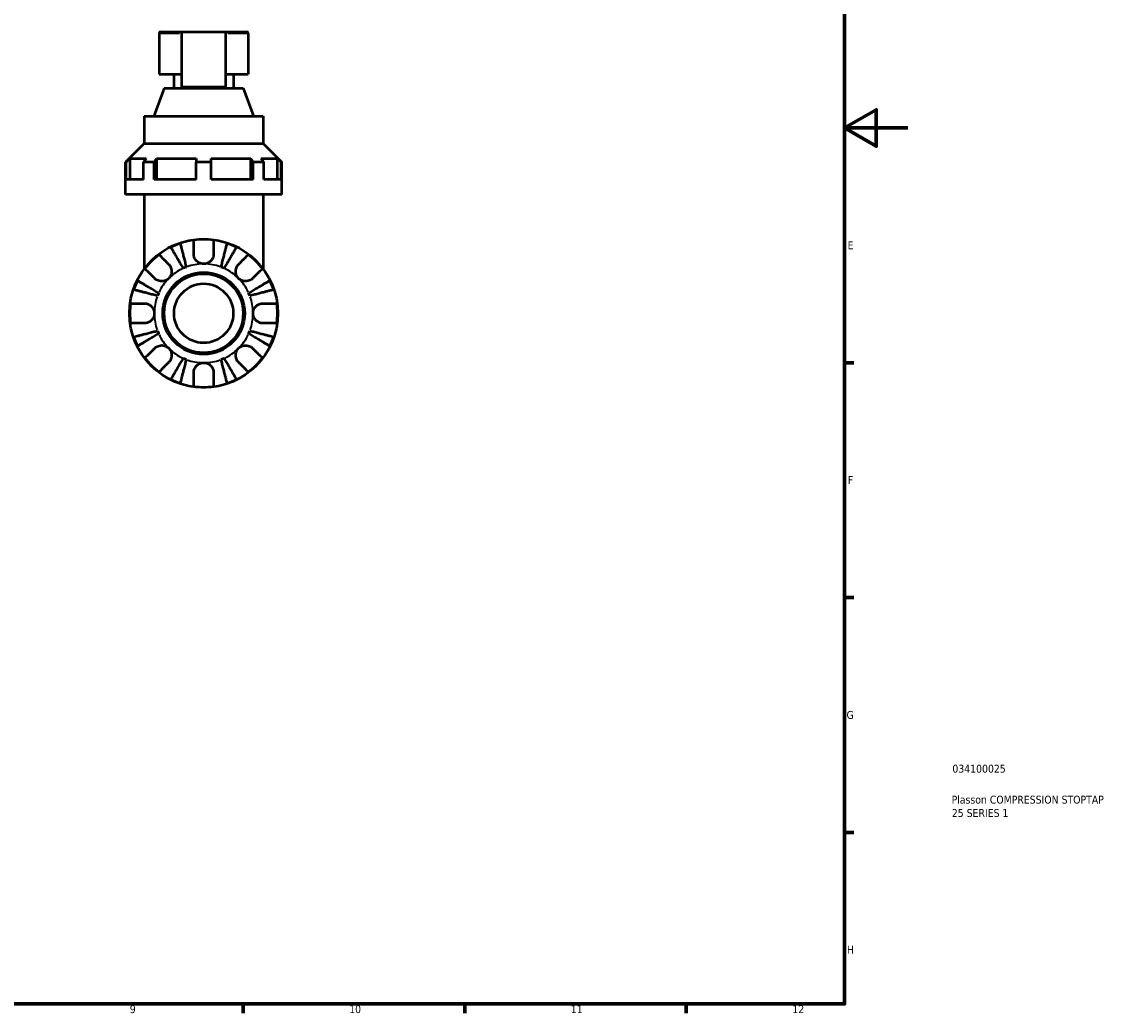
# Model space of a CAD drawing. Header units: millimetres. Extents: x 0 to 907, y 0 to 785.
# Tile 7 of 11: x 561 to 907, y 17 to 331. Entities that reach past the tile are written whole.
import ezdxf

# ---------------------------------------------------------------- set-up
doc = ezdxf.new("R2010")
doc.units = ezdxf.units.MM
for name, color, linetype, lineweight in [('Border (ISO)', 7, 'Continuous', 70), ('Title (ISO)', 7, 'Continuous', 50), ('Visible (ISO)', 7, 'Continuous', 50), ('Visible Narrow (ISO)', 7, 'Continuous', 35)]:
    doc.layers.add(name, color=color, linetype=linetype, lineweight=lineweight)
doc.styles.add('Note Text (ISO)', font='tahoma.ttf')

# ---------------------------------------------------------------- blocks, each defined once
blk = doc.blocks.new('Borders Default Border')
at = {"layer": 'Border (ISO)'}
for p, q in [((821, 222.75), (823.9, 222.75)), ((821, 148.5), (823.9, 148.5)), ((821, 74.25), (823.9, 74.25)), ((630.75, 20), (630.75, 17.1)), ((700.83, 20), (700.83, 17.1)), ((770.92, 20), (770.92, 17.1))]:
    blk.add_line(p, q, dxfattribs=at)
at = {"layer": 'Border (ISO)', "flags": 128}
for points in [[(20, 20), (20, 574), (821, 574), (821, 20), (20, 20)], [(841, 297), (821, 297), (831, 302.77), (831, 291.23), (821, 297)]]:
    blk.add_lwpolyline(points, dxfattribs=at)
at = {"layer": 'Border (ISO)', "color": 232, "true_color": 0xca0064, "char_height": 2.5, "attachment_point": 7, "style": 'Note Text (ISO)'}
for s, insert in [('E', (821.94, 258.63)), ('F', (822, 184.38)), ('G', (821.61, 110.08)), ('H', (821.74, 35.88)), ('9', (594.88, 17.05)), ('10', (664.29, 17.05)), ('11', (734.37, 17.1)), ('12', (804.46, 17.1))]:
    blk.add_mtext(s, dxfattribs=dict(at, insert=insert))
blk = doc.blocks.new('Title Blocks ISO')
at = {"layer": 'Title (ISO)', "color": 232, "true_color": 0xca0064, "style": 'Note Text (ISO)'}
for tag, p in [('PART_NUMBER_001', (34.08, 73.13)), ('DESCRIPTION_001', (33.84, 63.34)), ('DESCRIPTION_002', (33.91, 59.12))]:
    blk.add_attdef(tag, p, '', height=2.5, dxfattribs=at)

msp = doc.modelspace()

# ---------------------------------------------------------------- linework, layer by layer
at = {"layer": 'Visible (ISO)'}
for p, q in [((604.151, 326.907), (604.151, 314.027)), ((604.621, 327.377), (611.201, 327.377)), ((611.201, 327.377), (611.201, 310.022)), ((611.201, 327.377), (625.301, 327.377)), ((625.301, 310.022), (625.301, 327.377)), ((625.301, 327.377), (631.881, 327.377)), ((632.351, 326.907), (632.351, 314.027)), ((604.151, 314.027), (611.201, 314.027)), ((608.851, 314.027), (608.851, 309.577)), ((625.301, 314.027), (632.351, 314.027)), ((627.651, 314.027), (627.651, 309.577)), ((605.77, 309.577), (602.531, 300.677)), ((605.77, 309.577), (630.731, 309.577)), ((611.201, 310.022), (625.301, 310.022)), ((630.731, 309.577), (633.97, 300.677)), ((599.451, 300.677), (637.051, 300.677)), ((599.451, 300.677), (599.451, 292.027)), ((637.051, 300.677), (637.051, 292.027)), ((599.451, 292.027), (593.576, 286.152)), ((599.451, 292.027), (637.051, 292.027)), ((637.051, 292.027), (642.926, 286.152)), ((593.688, 286.152), (593.576, 286.152)), ((593.576, 275.977), (593.576, 286.152)), ((593.688, 280.677), (593.688, 286.152)), ((594.868, 287.327), (594.868, 280.677)), ((594.868, 287.327), (600.055, 287.327)), ((599.22, 280.677), (599.22, 286.152)), ((602.544, 286.152), (599.22, 286.152)), ((602.544, 280.677), (602.544, 286.152)), ((603.378, 287.327), (603.378, 280.677)), ((603.378, 287.327), (615.901, 287.327)), ((615.901, 280.677), (615.901, 286.152)), ((620.601, 286.152), (615.901, 286.152)), ((620.601, 287.327), (633.123, 287.327)), ((620.601, 280.677), (620.601, 286.152)), ((633.123, 280.677), (633.123, 287.327)), ((633.957, 280.677), (633.957, 286.152)), ((637.281, 286.152), (633.957, 286.152)), ((636.446, 287.327), (641.633, 287.327)), ((637.281, 280.677), (637.281, 286.152)), ((641.633, 280.677), (641.633, 287.327)), ((642.813, 280.677), (642.813, 286.152)), ((642.926, 286.152), (642.813, 286.152)), ((642.926, 275.977), (642.926, 286.152)), ((599.22, 280.677), (593.688, 280.677)), ((615.901, 280.677), (602.544, 280.677)), ((633.957, 280.677), (620.601, 280.677)), ((642.813, 280.677), (637.281, 280.677)), ((642.926, 275.977), (593.576, 275.977)), ((599.451, 275.977), (599.451, 252.477)), ((637.051, 275.977), (637.051, 252.477))]:
    msp.add_line(p, q, dxfattribs=at)
for radius in [23.5, 12.97, 12.5, 9.375]:
    msp.add_circle((618.251, 238.377), radius, dxfattribs=at)
for centre, radius, start, end in [((604.621, 326.907), 0.47, 90, 180), ((631.881, 326.907), 0.47, 0, 90), ((618.251, 238.377), 23.341, 108.62342, 116.37658), ((618.251, 238.377), 23.341, 82.24391, 97.75609), ((618.251, 238.377), 23.341, 63.62342, 71.37658), ((618.251, 238.377), 23.341, 127.24391, 142.75609), ((618.251, 238.377), 23.341, 37.24391, 52.75609), ((618.251, 238.377), 15.625, 110.66622, 114.33378), ((618.251, 238.377), 15.625, 65.66622, 69.33378), ((618.251, 238.377), 23.341, 153.62342, 161.37658), ((618.251, 238.377), 23.341, 18.62342, 26.37658), ((618.251, 238.377), 15.625, 155.66622, 159.33378), ((618.251, 238.377), 15.625, 20.66622, 24.33378), ((618.251, 238.377), 23.341, 172.24391, 187.75609), ((618.251, 238.377), 23.341, 352.24391, 7.75609), ((618.251, 238.377), 15.625, 200.66622, 204.33378), ((618.251, 238.377), 15.625, 335.66622, 339.33378), ((618.251, 238.377), 23.341, 198.62342, 206.37658), ((618.251, 238.377), 23.341, 333.62342, 341.37658), ((618.251, 238.377), 23.341, 217.24391, 232.75609), ((618.251, 238.377), 15.625, 245.66622, 249.33378), ((618.251, 238.377), 15.625, 290.66622, 294.33378), ((618.251, 238.377), 23.341, 307.24391, 322.75609), ((618.251, 238.377), 23.341, 243.62342, 251.37658), ((618.251, 238.377), 23.341, 262.24391, 277.75609), ((618.251, 238.377), 23.341, 288.62342, 296.37658)]:
    msp.add_arc(centre, radius, start, end, dxfattribs=at)
for points, weights in [([(593.688, 286.152), (594.292, 286.754), (594.868, 287.327)], [1.20259019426, 1.22998749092, 1.25725338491]), ([(600.055, 287.327), (599.648, 286.754), (599.22, 286.152)], [1.25725338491, 1.22998749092, 1.20259019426]), ([(602.544, 286.152), (602.971, 286.754), (603.378, 287.327)], [1.20259019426, 1.22998749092, 1.25725338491]), ([(615.901, 287.327), (615.901, 286.754), (615.901, 286.152)], [1.25725338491, 1.22998749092, 1.20259019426]), ([(620.601, 286.152), (620.601, 286.754), (620.601, 287.327)], [1.20259019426, 1.22998749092, 1.25725338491]), ([(633.123, 287.327), (633.53, 286.754), (633.957, 286.152)], [1.25725338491, 1.22998749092, 1.20259019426]), ([(637.281, 286.152), (636.853, 286.754), (636.446, 287.327)], [1.20259019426, 1.22998749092, 1.25725338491]), ([(641.633, 287.327), (642.209, 286.754), (642.813, 286.152)], [1.25725338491, 1.22998749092, 1.20259019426])]:
    msp.add_rational_spline(points, weights, degree=2, dxfattribs=at)
for points, knots in [([(610.797, 260.496), (610.823, 260.396), (610.862, 260.245), (610.954, 259.888), (611.016, 259.648), (611.164, 259.076), (611.25, 258.745), (611.422, 258.078), (611.525, 257.68), (611.746, 256.825), (611.865, 256.367), (612.09, 255.494), (612.218, 254.999), (612.48, 253.987), (612.614, 253.47), (612.736, 252.997)], [0.1494079, 0.1494079, 0.1494079, 0.1494079, 0.2915337, 0.2915337, 0.4374914, 0.4374914, 0.5834491, 0.5834491, 0.7294624, 0.7294624, 0.8754758, 0.8754758, 1.0220575, 1.0220575, 1.1686392, 1.1686392, 1.1686392, 1.1686392]), ([(615.101, 257.152), (615.101, 257.486), (615.101, 257.822), (615.101, 258.589), (615.101, 259.003), (615.101, 259.696), (615.101, 260.038), (615.101, 260.63), (615.101, 260.879), (615.101, 261.246), (615.101, 261.401), (615.101, 261.505)], [3.89239507, 3.89239507, 3.89239507, 3.89239507, 3.99831093, 3.99831093, 4.14541915, 4.14541915, 4.2913159, 4.2913159, 4.43721264, 4.43721264, 4.57824766, 4.57824766, 4.57824766, 4.57824766]), ([(621.401, 261.505), (621.401, 261.401), (621.401, 261.244), (621.401, 260.873), (621.401, 260.623), (621.401, 260.028), (621.401, 259.683), (621.401, 258.988), (621.401, 258.575), (621.401, 257.813), (621.401, 257.481), (621.401, 257.152)], [0.14942955, 0.14942955, 0.14942955, 0.14942955, 0.29145476, 0.29145476, 0.43786333, 0.43786333, 0.58427191, 0.58427191, 0.73087765, 0.73087765, 0.83526212, 0.83526212, 0.83526212, 0.83526212]), ([(623.765, 252.997), (623.887, 253.471), (624.021, 253.988), (624.283, 255.001), (624.411, 255.496), (624.637, 256.37), (624.756, 256.828), (624.977, 257.684), (625.08, 258.082), (625.252, 258.748), (625.338, 259.079), (625.486, 259.65), (625.548, 259.89), (625.64, 260.246), (625.678, 260.396), (625.704, 260.496)], [3.5133937, 3.5133937, 3.5133937, 3.5133937, 3.6601181, 3.6601181, 3.8068425, 3.8068425, 3.9529976, 3.9529976, 4.0991526, 4.0991526, 4.2449679, 4.2449679, 4.3907831, 4.3907831, 4.5326305, 4.5326305, 4.5326305, 4.5326305]), ([(604.124, 256.958), (604.198, 256.885), (604.309, 256.774), (604.571, 256.512), (604.748, 256.335), (605.169, 255.914), (605.413, 255.67), (605.904, 255.179), (606.196, 254.886), (606.735, 254.348), (606.97, 254.113), (607.202, 253.881)], [0.14942955, 0.14942955, 0.14942955, 0.14942955, 0.29145476, 0.29145476, 0.43786333, 0.43786333, 0.58427191, 0.58427191, 0.73087765, 0.73087765, 0.83526212, 0.83526212, 0.83526212, 0.83526212]), ([(611.812, 252.614), (611.564, 253.036), (611.293, 253.496), (610.762, 254.398), (610.502, 254.839), (610.044, 255.616), (609.804, 256.024), (609.355, 256.786), (609.147, 257.139), (608.797, 257.733), (608.624, 258.027), (608.324, 258.535), (608.199, 258.749), (608.012, 259.065), (607.933, 259.199), (607.881, 259.288)], [3.5133937, 3.5133937, 3.5133937, 3.5133937, 3.6601181, 3.6601181, 3.8068425, 3.8068425, 3.9529976, 3.9529976, 4.0991526, 4.0991526, 4.2449679, 4.2449679, 4.3907831, 4.3907831, 4.5326305, 4.5326305, 4.5326305, 4.5326305]), ([(618.251, 254.002), (618, 254.002), (617.75, 254.032), (617.24, 254.156), (616.982, 254.256), (616.385, 254.582), (616.072, 254.842), (615.645, 255.361), (615.503, 255.589), (615.32, 255.985), (615.262, 256.144), (615.175, 256.454), (615.145, 256.605), (615.109, 256.888), (615.101, 257.021), (615.101, 257.152)], [0, 0, 0, 0, 0.07514839, 0.07514839, 0.15775683, 0.15775683, 0.27887104, 0.27887104, 0.36056434, 0.36056434, 0.41315921, 0.41315921, 0.46174689, 0.46174689, 0.50485698, 0.50485698, 0.50485698, 0.50485698]), ([(621.401, 257.152), (621.401, 257.14), (621.4, 257.128), (621.398, 256.946), (621.383, 256.775), (621.326, 256.455), (621.289, 256.307), (621.182, 255.984), (621.107, 255.811), (620.861, 255.361), (620.662, 255.1), (620.145, 254.607), (619.819, 254.394), (619.079, 254.085), (618.667, 254.002), (618.251, 254.002)], [-0.51072287, -0.51072287, -0.51072287, -0.51072287, -0.50653573, -0.50653573, -0.4498196, -0.4498196, -0.40070764, -0.40070764, -0.34173664, -0.34173664, -0.24159774, -0.24159774, -0.12498377, -0.12498377, 0, 0, 0, 0]), ([(628.62, 259.288), (628.568, 259.199), (628.488, 259.065), (628.302, 258.748), (628.176, 258.534), (627.876, 258.025), (627.702, 257.73), (627.352, 257.136), (627.144, 256.782), (626.695, 256.021), (626.455, 255.613), (625.998, 254.837), (625.738, 254.396), (625.208, 253.495), (624.937, 253.035), (624.689, 252.614)], [0.1494079, 0.1494079, 0.1494079, 0.1494079, 0.2915337, 0.2915337, 0.4374914, 0.4374914, 0.5834491, 0.5834491, 0.7294624, 0.7294624, 0.8754758, 0.8754758, 1.0220575, 1.0220575, 1.1686392, 1.1686392, 1.1686392, 1.1686392]), ([(629.299, 253.881), (629.535, 254.116), (629.773, 254.355), (630.315, 254.896), (630.608, 255.189), (631.097, 255.679), (631.34, 255.921), (631.758, 256.34), (631.934, 256.516), (632.194, 256.775), (632.304, 256.885), (632.377, 256.958)], [3.89239507, 3.89239507, 3.89239507, 3.89239507, 3.99831093, 3.99831093, 4.14541915, 4.14541915, 4.2913159, 4.2913159, 4.43721264, 4.43721264, 4.57824766, 4.57824766, 4.57824766, 4.57824766]), ([(607.202, 253.881), (607.288, 253.795), (607.37, 253.703), (607.572, 253.447), (607.683, 253.276), (607.874, 252.902), (607.953, 252.702), (608.091, 252.203), (608.13, 251.902), (608.117, 251.206), (608.037, 250.818), (607.729, 250.07), (607.496, 249.72), (607.202, 249.426)], [-0.50766593, -0.50766593, -0.50766593, -0.50766593, -0.46718991, -0.46718991, -0.40200215, -0.40200215, -0.33506637, -0.33506637, -0.24300458, -0.24300458, -0.12488859, -0.12488859, 0, 0, 0, 0]), ([(629.299, 249.426), (629.143, 249.582), (629.004, 249.753), (628.756, 250.135), (628.651, 250.346), (628.452, 250.886), (628.388, 251.221), (628.368, 251.877), (628.407, 252.191), (628.548, 252.701), (628.627, 252.902), (628.818, 253.275), (628.929, 253.447), (629.131, 253.702), (629.213, 253.795), (629.299, 253.881)], [0, 0, 0, 0, 0.06608139, 0.06608139, 0.13667451, 0.13667451, 0.23873403, 0.23873403, 0.33457773, 0.33457773, 0.40157847, 0.40157847, 0.46685307, 0.46685307, 0.50745344, 0.50745344, 0.50745344, 0.50745344]), ([(602.747, 249.426), (602.512, 249.662), (602.273, 249.9), (601.731, 250.442), (601.439, 250.735), (600.949, 251.224), (600.707, 251.467), (600.288, 251.885), (600.112, 252.061), (599.853, 252.321), (599.743, 252.43), (599.67, 252.504)], [3.89239507, 3.89239507, 3.89239507, 3.89239507, 3.99831093, 3.99831093, 4.14541915, 4.14541915, 4.2913159, 4.2913159, 4.43721264, 4.43721264, 4.57824766, 4.57824766, 4.57824766, 4.57824766]), ([(636.831, 252.504), (636.758, 252.43), (636.647, 252.319), (636.385, 252.057), (636.208, 251.88), (635.787, 251.459), (635.543, 251.215), (635.052, 250.724), (634.759, 250.432), (634.221, 249.893), (633.986, 249.658), (633.754, 249.426)], [0.14942955, 0.14942955, 0.14942955, 0.14942955, 0.29145476, 0.29145476, 0.43786333, 0.43786333, 0.58427191, 0.58427191, 0.73087765, 0.73087765, 0.83526212, 0.83526212, 0.83526212, 0.83526212]), ([(597.34, 248.747), (597.429, 248.695), (597.563, 248.616), (597.879, 248.429), (598.093, 248.304), (598.601, 248.004), (598.895, 247.831), (599.489, 247.481), (599.842, 247.273), (600.604, 246.824), (601.012, 246.584), (601.789, 246.126), (602.23, 245.866), (603.132, 245.335), (603.592, 245.064), (604.014, 244.816)], [0.1494024, 0.1494024, 0.1494024, 0.1494024, 0.2912498, 0.2912498, 0.4370651, 0.4370651, 0.5828803, 0.5828803, 0.7290354, 0.7290354, 0.8751905, 0.8751905, 1.0219149, 1.0219149, 1.1686392, 1.1686392, 1.1686392, 1.1686392]), ([(607.202, 249.426), (607.046, 249.27), (606.875, 249.131), (606.493, 248.883), (606.281, 248.778), (605.742, 248.579), (605.407, 248.515), (604.751, 248.495), (604.437, 248.534), (603.927, 248.675), (603.726, 248.754), (603.353, 248.945), (603.181, 249.056), (602.926, 249.258), (602.833, 249.34), (602.747, 249.426)], [0, 0, 0, 0, 0.06608139, 0.06608139, 0.13667451, 0.13667451, 0.23873403, 0.23873403, 0.33457773, 0.33457773, 0.40157847, 0.40157847, 0.46685307, 0.46685307, 0.50745344, 0.50745344, 0.50745344, 0.50745344]), ([(633.754, 249.426), (633.668, 249.34), (633.576, 249.258), (633.32, 249.056), (633.149, 248.945), (632.776, 248.754), (632.575, 248.675), (632.076, 248.537), (631.775, 248.498), (631.079, 248.511), (630.691, 248.591), (629.943, 248.899), (629.593, 249.132), (629.299, 249.426)], [-0.50766593, -0.50766593, -0.50766593, -0.50766593, -0.46718991, -0.46718991, -0.40200215, -0.40200215, -0.33506637, -0.33506637, -0.24300458, -0.24300458, -0.12488859, -0.12488859, 0, 0, 0, 0]), ([(632.487, 244.816), (632.909, 245.064), (633.369, 245.335), (634.271, 245.866), (634.712, 246.126), (635.489, 246.584), (635.897, 246.824), (636.659, 247.273), (637.012, 247.481), (637.606, 247.831), (637.9, 248.004), (638.408, 248.304), (638.622, 248.429), (638.938, 248.616), (639.072, 248.695), (639.161, 248.747)], [3.5133937, 3.5133937, 3.5133937, 3.5133937, 3.6601181, 3.6601181, 3.8068425, 3.8068425, 3.9529976, 3.9529976, 4.0991526, 4.0991526, 4.2449679, 4.2449679, 4.3907831, 4.3907831, 4.5326305, 4.5326305, 4.5326305, 4.5326305]), ([(603.631, 243.892), (603.157, 244.014), (602.64, 244.148), (601.627, 244.41), (601.132, 244.538), (600.258, 244.764), (599.8, 244.883), (598.944, 245.104), (598.546, 245.207), (597.88, 245.379), (597.549, 245.465), (596.978, 245.612), (596.738, 245.675), (596.382, 245.766), (596.232, 245.805), (596.132, 245.831)], [3.5133937, 3.5133937, 3.5133937, 3.5133937, 3.6601181, 3.6601181, 3.8068425, 3.8068425, 3.9529976, 3.9529976, 4.0991526, 4.0991526, 4.2449679, 4.2449679, 4.3907831, 4.3907831, 4.5326305, 4.5326305, 4.5326305, 4.5326305]), ([(640.369, 245.831), (640.269, 245.805), (640.119, 245.766), (639.763, 245.675), (639.523, 245.612), (638.952, 245.465), (638.621, 245.379), (637.955, 245.207), (637.557, 245.104), (636.701, 244.883), (636.243, 244.764), (635.369, 244.538), (634.874, 244.41), (633.861, 244.148), (633.344, 244.014), (632.87, 243.892)], [0.1494024, 0.1494024, 0.1494024, 0.1494024, 0.2912498, 0.2912498, 0.4370651, 0.4370651, 0.5828803, 0.5828803, 0.7290354, 0.7290354, 0.8751905, 0.8751905, 1.0219149, 1.0219149, 1.1686392, 1.1686392, 1.1686392, 1.1686392]), ([(595.123, 241.527), (595.227, 241.527), (595.382, 241.527), (595.749, 241.527), (595.998, 241.527), (596.59, 241.527), (596.932, 241.527), (597.625, 241.527), (598.039, 241.527), (598.806, 241.527), (599.142, 241.527), (599.476, 241.527)], [0.14941001, 0.14941001, 0.14941001, 0.14941001, 0.29044502, 0.29044502, 0.43634177, 0.43634177, 0.58223851, 0.58223851, 0.72934673, 0.72934673, 0.83526259, 0.83526259, 0.83526259, 0.83526259]), ([(599.476, 241.527), (599.606, 241.527), (599.739, 241.519), (600.064, 241.478), (600.257, 241.436), (600.646, 241.309), (600.84, 241.225), (601.289, 240.971), (601.531, 240.784), (602.015, 240.282), (602.232, 239.952), (602.543, 239.206), (602.626, 238.794), (602.626, 238.377)], [-0.50816407, -0.50816407, -0.50816407, -0.50816407, -0.46460526, -0.46460526, -0.40154747, -0.40154747, -0.3356183, -0.3356183, -0.24286964, -0.24286964, -0.12490659, -0.12490659, 0, 0, 0, 0]), ([(633.876, 238.377), (633.876, 238.597), (633.898, 238.816), (633.992, 239.259), (634.066, 239.483), (634.336, 240.068), (634.578, 240.402), (635.089, 240.879), (635.326, 241.045), (635.764, 241.271), (635.954, 241.347), (636.344, 241.46), (636.542, 241.496), (636.835, 241.523), (636.93, 241.527), (637.026, 241.527)], [-2.17667965, -2.17667965, -2.17667965, -2.17667965, -2.11086653, -2.11086653, -2.04055216, -2.04055216, -1.91738302, -1.91738302, -1.82942275, -1.82942275, -1.76558177, -1.76558177, -1.70117883, -1.70117883, -1.66961913, -1.66961913, -1.66961913, -1.66961913]), ([(637.026, 241.527), (637.359, 241.527), (637.695, 241.527), (638.462, 241.527), (638.876, 241.527), (639.569, 241.527), (639.911, 241.527), (640.503, 241.527), (640.752, 241.527), (641.119, 241.527), (641.274, 241.527), (641.378, 241.527)], [3.89239507, 3.89239507, 3.89239507, 3.89239507, 3.99831093, 3.99831093, 4.14541915, 4.14541915, 4.2913159, 4.2913159, 4.43721264, 4.43721264, 4.57824766, 4.57824766, 4.57824766, 4.57824766]), ([(602.626, 238.377), (602.626, 238.158), (602.603, 237.939), (602.509, 237.496), (602.435, 237.272), (602.165, 236.687), (601.923, 236.353), (601.412, 235.876), (601.175, 235.71), (600.737, 235.484), (600.547, 235.408), (600.157, 235.295), (599.959, 235.259), (599.666, 235.232), (599.571, 235.227), (599.476, 235.227)], [-2.17667965, -2.17667965, -2.17667965, -2.17667965, -2.11086653, -2.11086653, -2.04055216, -2.04055216, -1.91738302, -1.91738302, -1.82942275, -1.82942275, -1.76558177, -1.76558177, -1.70117883, -1.70117883, -1.66961913, -1.66961913, -1.66961913, -1.66961913]), ([(637.026, 235.227), (636.895, 235.227), (636.762, 235.236), (636.437, 235.277), (636.244, 235.319), (635.855, 235.446), (635.661, 235.53), (635.212, 235.784), (634.97, 235.971), (634.486, 236.473), (634.269, 236.803), (633.958, 237.549), (633.876, 237.961), (633.876, 238.377)], [-0.50816407, -0.50816407, -0.50816407, -0.50816407, -0.46460526, -0.46460526, -0.40154747, -0.40154747, -0.3356183, -0.3356183, -0.24286964, -0.24286964, -0.12490659, -0.12490659, 0, 0, 0, 0]), ([(599.476, 235.227), (599.142, 235.227), (598.806, 235.227), (598.039, 235.227), (597.625, 235.227), (596.932, 235.227), (596.59, 235.227), (595.998, 235.227), (595.749, 235.227), (595.382, 235.227), (595.227, 235.227), (595.123, 235.227)], [3.89239507, 3.89239507, 3.89239507, 3.89239507, 3.99831093, 3.99831093, 4.14541915, 4.14541915, 4.2913159, 4.2913159, 4.43721264, 4.43721264, 4.57824766, 4.57824766, 4.57824766, 4.57824766]), ([(596.132, 230.924), (596.232, 230.95), (596.382, 230.988), (596.738, 231.08), (596.978, 231.142), (597.549, 231.29), (597.88, 231.376), (598.546, 231.548), (598.944, 231.651), (599.8, 231.872), (600.258, 231.991), (601.132, 232.217), (601.627, 232.345), (602.64, 232.607), (603.157, 232.741), (603.631, 232.863)], [0.1494024, 0.1494024, 0.1494024, 0.1494024, 0.2912498, 0.2912498, 0.4370651, 0.4370651, 0.5828803, 0.5828803, 0.7290354, 0.7290354, 0.8751905, 0.8751905, 1.0219149, 1.0219149, 1.1686392, 1.1686392, 1.1686392, 1.1686392]), ([(632.87, 232.863), (633.344, 232.741), (633.861, 232.607), (634.874, 232.345), (635.369, 232.217), (636.243, 231.991), (636.701, 231.872), (637.557, 231.651), (637.955, 231.548), (638.621, 231.376), (638.952, 231.29), (639.523, 231.142), (639.763, 231.08), (640.119, 230.988), (640.269, 230.95), (640.369, 230.924)], [3.5133937, 3.5133937, 3.5133937, 3.5133937, 3.6601181, 3.6601181, 3.8068425, 3.8068425, 3.9529976, 3.9529976, 4.0991526, 4.0991526, 4.2449679, 4.2449679, 4.3907831, 4.3907831, 4.5326305, 4.5326305, 4.5326305, 4.5326305]), ([(641.378, 235.227), (641.274, 235.227), (641.119, 235.227), (640.752, 235.227), (640.503, 235.227), (639.911, 235.227), (639.569, 235.227), (638.876, 235.227), (638.462, 235.227), (637.695, 235.227), (637.359, 235.227), (637.026, 235.227)], [0.14941001, 0.14941001, 0.14941001, 0.14941001, 0.29044502, 0.29044502, 0.43634177, 0.43634177, 0.58223851, 0.58223851, 0.72934673, 0.72934673, 0.83526259, 0.83526259, 0.83526259, 0.83526259]), ([(604.014, 231.939), (603.593, 231.691), (603.133, 231.42), (602.232, 230.89), (601.791, 230.63), (601.015, 230.173), (600.607, 229.932), (599.846, 229.484), (599.492, 229.276), (598.898, 228.926), (598.603, 228.752), (598.094, 228.452), (597.88, 228.326), (597.563, 228.14), (597.429, 228.06), (597.34, 228.008)], [3.5133937, 3.5133937, 3.5133937, 3.5133937, 3.6599755, 3.6599755, 3.8065572, 3.8065572, 3.9525705, 3.9525705, 4.0985839, 4.0985839, 4.2445416, 4.2445416, 4.3904993, 4.3904993, 4.5326251, 4.5326251, 4.5326251, 4.5326251]), ([(639.161, 228.008), (639.072, 228.06), (638.938, 228.139), (638.622, 228.326), (638.408, 228.451), (637.9, 228.751), (637.606, 228.924), (637.012, 229.274), (636.659, 229.482), (635.897, 229.931), (635.489, 230.171), (634.712, 230.629), (634.271, 230.889), (633.369, 231.42), (632.909, 231.691), (632.487, 231.939)], [0.1494024, 0.1494024, 0.1494024, 0.1494024, 0.2912498, 0.2912498, 0.4370651, 0.4370651, 0.5828803, 0.5828803, 0.7290354, 0.7290354, 0.8751905, 0.8751905, 1.0219149, 1.0219149, 1.1686392, 1.1686392, 1.1686392, 1.1686392]), ([(599.67, 224.251), (599.743, 224.324), (599.853, 224.434), (600.112, 224.694), (600.288, 224.87), (600.707, 225.288), (600.949, 225.531), (601.439, 226.02), (601.731, 226.313), (602.273, 226.855), (602.512, 227.093), (602.747, 227.329)], [0.14941001, 0.14941001, 0.14941001, 0.14941001, 0.29044502, 0.29044502, 0.43634177, 0.43634177, 0.58223851, 0.58223851, 0.72934673, 0.72934673, 0.83526259, 0.83526259, 0.83526259, 0.83526259]), ([(602.747, 227.329), (602.833, 227.415), (602.925, 227.497), (603.181, 227.699), (603.352, 227.81), (603.725, 228.001), (603.926, 228.08), (604.425, 228.218), (604.726, 228.257), (605.422, 228.244), (605.81, 228.164), (606.558, 227.856), (606.908, 227.623), (607.202, 227.329)], [-0.50766593, -0.50766593, -0.50766593, -0.50766593, -0.46718991, -0.46718991, -0.40200215, -0.40200215, -0.33506637, -0.33506637, -0.24300458, -0.24300458, -0.12488859, -0.12488859, 0, 0, 0, 0]), ([(607.202, 227.329), (607.358, 227.173), (607.497, 227.002), (607.745, 226.619), (607.85, 226.408), (608.049, 225.869), (608.113, 225.534), (608.133, 224.878), (608.094, 224.564), (607.953, 224.053), (607.874, 223.853), (607.683, 223.48), (607.572, 223.308), (607.37, 223.053), (607.288, 222.96), (607.202, 222.874)], [0, 0, 0, 0, 0.06608139, 0.06608139, 0.13667451, 0.13667451, 0.23873403, 0.23873403, 0.33457773, 0.33457773, 0.40157847, 0.40157847, 0.46685307, 0.46685307, 0.50745344, 0.50745344, 0.50745344, 0.50745344]), ([(629.299, 222.874), (629.213, 222.96), (629.131, 223.052), (628.929, 223.308), (628.818, 223.479), (628.627, 223.852), (628.548, 224.053), (628.41, 224.552), (628.371, 224.853), (628.384, 225.549), (628.464, 225.937), (628.772, 226.685), (629.005, 227.035), (629.299, 227.329)], [-0.50766593, -0.50766593, -0.50766593, -0.50766593, -0.46718991, -0.46718991, -0.40200215, -0.40200215, -0.33506637, -0.33506637, -0.24300458, -0.24300458, -0.12488859, -0.12488859, 0, 0, 0, 0]), ([(629.299, 227.329), (629.455, 227.485), (629.626, 227.624), (630.009, 227.872), (630.22, 227.977), (630.759, 228.176), (631.094, 228.24), (631.75, 228.26), (632.064, 228.221), (632.574, 228.08), (632.775, 228.001), (633.148, 227.81), (633.32, 227.699), (633.575, 227.497), (633.668, 227.415), (633.754, 227.329)], [0, 0, 0, 0, 0.06608139, 0.06608139, 0.13667451, 0.13667451, 0.23873403, 0.23873403, 0.33457773, 0.33457773, 0.40157847, 0.40157847, 0.46685307, 0.46685307, 0.50745344, 0.50745344, 0.50745344, 0.50745344]), ([(633.754, 227.329), (633.986, 227.097), (634.221, 226.862), (634.759, 226.323), (635.052, 226.031), (635.543, 225.54), (635.787, 225.296), (636.208, 224.875), (636.385, 224.698), (636.647, 224.436), (636.758, 224.325), (636.831, 224.251)], [3.89239571, 3.89239571, 3.89239571, 3.89239571, 3.99678019, 3.99678019, 4.14338592, 4.14338592, 4.2897945, 4.2897945, 4.43620308, 4.43620308, 4.57822829, 4.57822829, 4.57822829, 4.57822829]), ([(607.202, 222.874), (606.97, 222.642), (606.735, 222.407), (606.196, 221.869), (605.904, 221.576), (605.413, 221.085), (605.169, 220.841), (604.748, 220.42), (604.571, 220.243), (604.309, 219.981), (604.198, 219.87), (604.124, 219.797)], [3.89239571, 3.89239571, 3.89239571, 3.89239571, 3.99678019, 3.99678019, 4.14338592, 4.14338592, 4.2897945, 4.2897945, 4.43620308, 4.43620308, 4.57822829, 4.57822829, 4.57822829, 4.57822829]), ([(607.881, 217.467), (607.933, 217.556), (608.012, 217.69), (608.199, 218.006), (608.324, 218.22), (608.624, 218.728), (608.797, 219.022), (609.147, 219.616), (609.355, 219.969), (609.804, 220.731), (610.044, 221.139), (610.502, 221.916), (610.762, 222.357), (611.293, 223.259), (611.564, 223.719), (611.812, 224.141)], [0.1494024, 0.1494024, 0.1494024, 0.1494024, 0.2912498, 0.2912498, 0.4370651, 0.4370651, 0.5828803, 0.5828803, 0.7290354, 0.7290354, 0.8751905, 0.8751905, 1.0219149, 1.0219149, 1.1686392, 1.1686392, 1.1686392, 1.1686392]), ([(612.736, 223.758), (612.614, 223.285), (612.48, 222.768), (612.218, 221.756), (612.09, 221.261), (611.865, 220.388), (611.746, 219.93), (611.525, 219.075), (611.422, 218.677), (611.25, 218.01), (611.164, 217.679), (611.016, 217.107), (610.954, 216.867), (610.862, 216.51), (610.823, 216.359), (610.797, 216.259)], [3.5133937, 3.5133937, 3.5133937, 3.5133937, 3.6599755, 3.6599755, 3.8065572, 3.8065572, 3.9525705, 3.9525705, 4.0985839, 4.0985839, 4.2445416, 4.2445416, 4.3904993, 4.3904993, 4.5326251, 4.5326251, 4.5326251, 4.5326251]), ([(615.101, 219.602), (615.101, 219.733), (615.109, 219.866), (615.15, 220.191), (615.192, 220.384), (615.319, 220.773), (615.403, 220.967), (615.657, 221.416), (615.844, 221.658), (616.346, 222.142), (616.676, 222.359), (617.422, 222.67), (617.834, 222.752), (618.251, 222.752)], [-0.50816407, -0.50816407, -0.50816407, -0.50816407, -0.46460526, -0.46460526, -0.40154747, -0.40154747, -0.3356183, -0.3356183, -0.24286964, -0.24286964, -0.12490659, -0.12490659, 0, 0, 0, 0]), ([(618.251, 222.752), (618.47, 222.752), (618.689, 222.73), (619.132, 222.636), (619.356, 222.562), (619.941, 222.292), (620.275, 222.05), (620.752, 221.539), (620.918, 221.302), (621.144, 220.864), (621.22, 220.674), (621.333, 220.284), (621.369, 220.086), (621.396, 219.793), (621.401, 219.698), (621.401, 219.602)], [-2.17667965, -2.17667965, -2.17667965, -2.17667965, -2.11086653, -2.11086653, -2.04055216, -2.04055216, -1.91738302, -1.91738302, -1.82942275, -1.82942275, -1.76558177, -1.76558177, -1.70117883, -1.70117883, -1.66961913, -1.66961913, -1.66961913, -1.66961913]), ([(625.704, 216.259), (625.678, 216.359), (625.64, 216.509), (625.548, 216.865), (625.486, 217.105), (625.338, 217.676), (625.252, 218.007), (625.08, 218.673), (624.977, 219.071), (624.756, 219.927), (624.637, 220.385), (624.411, 221.259), (624.283, 221.754), (624.021, 222.767), (623.887, 223.284), (623.765, 223.758)], [0.1494024, 0.1494024, 0.1494024, 0.1494024, 0.2912498, 0.2912498, 0.4370651, 0.4370651, 0.5828803, 0.5828803, 0.7290354, 0.7290354, 0.8751905, 0.8751905, 1.0219149, 1.0219149, 1.1686392, 1.1686392, 1.1686392, 1.1686392]), ([(624.689, 224.141), (624.937, 223.72), (625.208, 223.26), (625.738, 222.359), (625.998, 221.918), (626.455, 221.142), (626.695, 220.734), (627.144, 219.973), (627.352, 219.619), (627.702, 219.025), (627.876, 218.73), (628.176, 218.221), (628.302, 218.007), (628.488, 217.69), (628.568, 217.556), (628.62, 217.467)], [3.5133937, 3.5133937, 3.5133937, 3.5133937, 3.6599755, 3.6599755, 3.8065572, 3.8065572, 3.9525705, 3.9525705, 4.0985839, 4.0985839, 4.2445416, 4.2445416, 4.3904993, 4.3904993, 4.5326251, 4.5326251, 4.5326251, 4.5326251]), ([(632.377, 219.797), (632.304, 219.87), (632.194, 219.979), (631.934, 220.239), (631.758, 220.415), (631.34, 220.833), (631.097, 221.076), (630.608, 221.566), (630.315, 221.858), (629.773, 222.4), (629.535, 222.639), (629.299, 222.874)], [0.14941001, 0.14941001, 0.14941001, 0.14941001, 0.29044502, 0.29044502, 0.43634177, 0.43634177, 0.58223851, 0.58223851, 0.72934673, 0.72934673, 0.83526259, 0.83526259, 0.83526259, 0.83526259]), ([(615.101, 215.25), (615.101, 215.354), (615.101, 215.509), (615.101, 215.876), (615.101, 216.125), (615.101, 216.717), (615.101, 217.059), (615.101, 217.752), (615.101, 218.166), (615.101, 218.933), (615.101, 219.269), (615.101, 219.602)], [0.14941001, 0.14941001, 0.14941001, 0.14941001, 0.29044502, 0.29044502, 0.43634177, 0.43634177, 0.58223851, 0.58223851, 0.72934673, 0.72934673, 0.83526259, 0.83526259, 0.83526259, 0.83526259]), ([(621.401, 219.602), (621.401, 219.274), (621.401, 218.942), (621.401, 218.18), (621.401, 217.767), (621.401, 217.072), (621.401, 216.727), (621.401, 216.132), (621.401, 215.882), (621.401, 215.511), (621.401, 215.354), (621.401, 215.25)], [3.89239571, 3.89239571, 3.89239571, 3.89239571, 3.99678019, 3.99678019, 4.14338592, 4.14338592, 4.2897945, 4.2897945, 4.43620308, 4.43620308, 4.57822829, 4.57822829, 4.57822829, 4.57822829])]:
    msp.add_open_spline(points, degree=3, knots=knots, dxfattribs=at)
at = {"layer": 'Visible Narrow (ISO)'}
for p, q in [((610.571, 326.907), (604.17, 326.907)), ((632.331, 326.907), (625.93, 326.907))]:
    msp.add_line(p, q, dxfattribs=at)
for start, end in [(91.03331, 109.63291), (70.36709, 88.96669), (115.36709, 133.96669), (46.03331, 64.63291), (136.03331, 154.63291), (25.36709, 43.96669), (160.36709, 178.96669), (1.03331, 19.63291), (181.03331, 199.63291), (340.36709, 358.96669), (205.36709, 223.96669), (316.03331, 334.63291), (226.03331, 244.63291), (295.36709, 313.96669), (250.36709, 268.96669), (271.03331, 289.63291)]:
    msp.add_arc((618.251, 238.377), 15.625, start, end, dxfattribs=at)

# ---------------------------------------------------------------- block references
msp.add_blockref('Borders Default Border', (0, 0))
msp.add_blockref('Title Blocks ISO', (821, 20)).add_auto_attribs({'PART_NUMBER_001': '034100025', 'DESCRIPTION_001': 'Plasson COMPRESSION STOPTAP', 'DESCRIPTION_002': '25 SERIES 1'})

doc.saveas('drawing.dxf')
